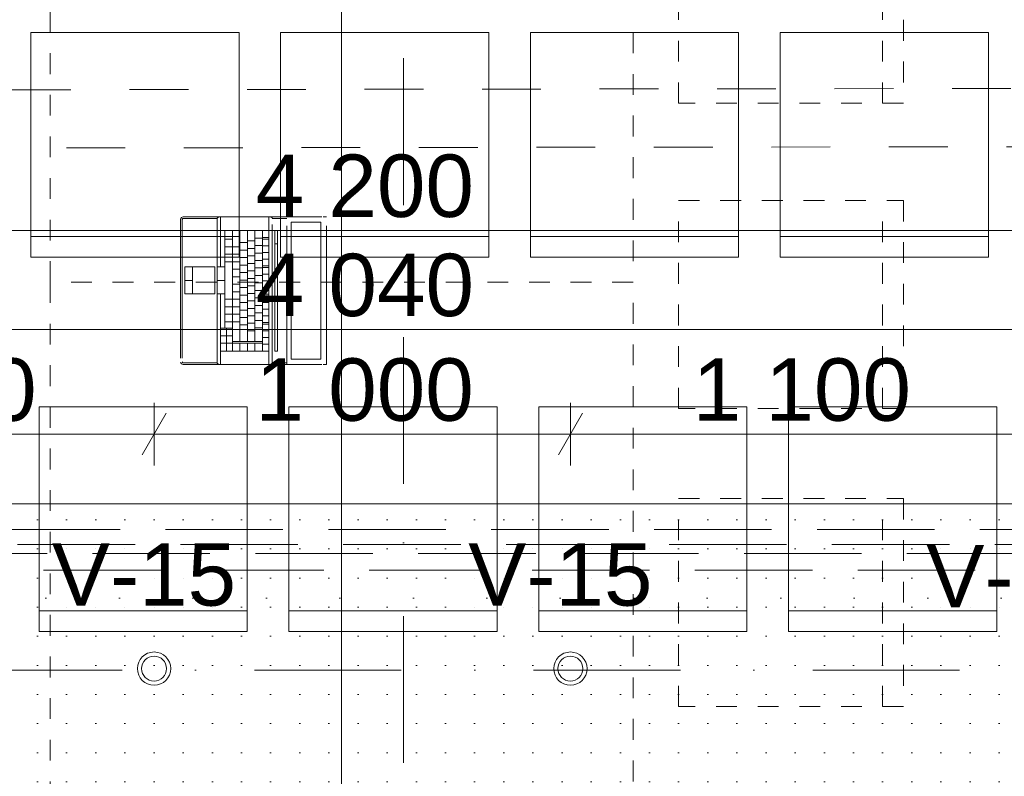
# Model space of a CAD drawing. Header units: millimetres. Extents: x -2532 to 181134, y -4151 to 53885.
# Tile 8 of 165: x 3469 to 5834, y 5530 to 7348. Entities that reach past the tile are written whole.
import ezdxf
from ezdxf.enums import TextEntityAlignment as Align

# ---------------------------------------------------------------- set-up
doc = ezdxf.new("R2010")
doc.units = ezdxf.units.MM
doc.header["$MEASUREMENT"] = 0
for name, pattern in [('Dashed väike', [100, 50, -50]), ('Dense Dotted', [176.388884, 0, -176.388884]), ('Dot & Dashed', [670.277762, 352.777767, -176.388884, 0, -141.111112]), ('Hidden Line', [391.222223, 282.222223, -109]), ('openingline', [533.333333, 333.333333, -200]), ('Small Dashed', [282.222222, 141.111111, -141.111111])]:
    doc.linetypes.add(name, pattern=pattern)
for name, color, linetype in [('AR - Lõikejoon plaanis', 7, 'Continuous'), ('AR - Mööbel', 7, 'Continuous'), ('AR - Teljed', 7, 'Continuous'), ('New_AR - Talad', 7, 'Continuous'), ('New_SA - ripplaed', 7, 'Continuous'), ('SA - mööbel', 7, 'Continuous'), ('SA - ripplaed', 7, 'Continuous'), ('SA - tähistused - valgustus', 7, 'Continuous'), ('SA - valgustid', 7, 'Continuous')]:
    doc.layers.add(name, color=color, linetype=linetype)
for name, color, linetype, lineweight in [('AR - Lõikejoon plaanis_Pen_No__85', 7, 'Continuous', 9), ('AR - Mööbel_Pen_No__4', 8, 'Continuous', 13), ('AR - Teljed_Pen_No__4', 8, 'Continuous', 13), ('New_AR - Talad_Pen_No__207', 5, 'Continuous', 13), ('New_SA - ripplaed_Pen_No__207', 5, 'Continuous', 9), ('SA - mööbel_Pen_No__255', 254, 'Continuous', 13), ('SA - ripplaed_Pen_No__211', 214, 'Continuous', 15), ('SA - tähistused - valgustus_Pen_No__105', 30, 'Continuous', 5), ('SA - valgustid_Pen_No__105', 30, 'Continuous', 5)]:
    doc.layers.add(name, color=color, linetype=linetype, lineweight=lineweight)
doc.styles.add('GENERATED_STYLE_1', font='txt')
doc.styles.add('GENERATED_STYLE_3', font='txt')
doc.dimstyles.new('GENERATED_STYLE__2', dxfattribs={"dimtxt": 150, "dimasz": 76, "dimexe": 0.18, "dimexo": 0.0625, "dimgap": 0.09, "dimtad": 1, "dimtih": 1, "dimtoh": 1, "dimdec": 0, "dimzin": 0, "dimdsep": 46, "dimtxsty": 'GENERATED_STYLE_3', "dimblk": 'ARROWHEAD_2', "dimblk1": 'ARROWHEAD_2', "dimblk2": 'ARROWHEAD_2', "dimcen": 0.09, "dimse1": 1, "dimse2": 1, "dimclrd": 256, "dimclre": 256, "dimclrt": 256, "dimadec": 0, "dimazin": 0, "dimtfac": 1, "dimtdec": 4, "dimtmove": 0, "dimatfit": 3, "dimfxl": 0, "dimtolj": 1, "dimtzin": 0, "dimarcsym": 0})
doc.dimstyles.new('GENERATED_STYLE__9', dxfattribs={"dimtxt": 150, "dimasz": 76, "dimexe": 0.18, "dimexo": 0.0625, "dimgap": 0.09, "dimtad": 1, "dimtih": 1, "dimtoh": 1, "dimdec": 0, "dimzin": 0, "dimdsep": 46, "dimtxsty": 'GENERATED_STYLE_3', "dimblk": 'ARROWHEAD_2', "dimblk1": 'ARROWHEAD_2', "dimblk2": 'ARROWHEAD_2', "dimcen": 0.09, "dimse1": 1, "dimse2": 1, "dimclrd": 256, "dimclre": 256, "dimclrt": 256, "dimadec": 0, "dimazin": 0, "dimtfac": 1, "dimtdec": 4, "dimtmove": 0, "dimatfit": 3, "dimfxl": 0, "dimtolj": 1, "dimtzin": 0, "dimarcsym": 0})

# ---------------------------------------------------------------- blocks, each defined once
blk = doc.blocks.new('Slab_31_1', base_point=(2192.7, 6184.5))
at = {"layer": 'New_SA - ripplaed_Pen_No__207', "linetype": 'Continuous'}
h = blk.add_hatch(dxfattribs=at)
h.set_pattern_fill('Drawing_Title_Fill_0001', color=256, style=0, pattern_type=2)
h.set_pattern_definition([(0, (4282.07, 4256.08), (0, 70), [0, -70])])
h.paths.add_polyline_path([(2192.7, 6184.5), (2192.7, 2384.7), (6392.4, 2384.7), (6392.4, 6184.5)])
at = {"layer": 'New_SA - ripplaed_Pen_No__207', "linetype": 'Continuous', "flags": 128}
blk.add_lwpolyline([(2192.7, 6184.5), (2192.7, 2384.7), (6392.4, 2384.7), (6392.4, 6184.5)], close=True, dxfattribs=at)
blk = doc.blocks.new('Wall_229_1', base_point=(6273.8, 6064.7))
at = {"layer": 'New_SA - ripplaed_Pen_No__207', "linetype": 'Hidden Line', "flags": 128}
for points in [[(6273.8, 6064.7), (2312.6, 6064.7)], [(2352.6, 6024.7), (6233.8, 6024.7)]]:
    blk.add_lwpolyline(points, dxfattribs=at)
blk = doc.blocks.new('Dining Table Rectangle 22')
at = {"layer": 'AR - Mööbel_Pen_No__4', "linetype": 'Dashed väike'}
for p, q in [((700, 350), (-700, 350)), ((-700, 350), (-700, -350)), ((700, -350), (700, 350)), ((-700, -350), (700, -350))]:
    blk.add_line(p, q, dxfattribs=at)
blk = doc.blocks.new('Standard grid marker_5')
at = {"layer": 'AR - Teljed_Pen_No__4', "linetype": 'Dot & Dashed'}
blk.add_line((1000, 0), (22784, 0), dxfattribs=at)
at = {"layer": 'AR - Teljed_Pen_No__4', "style": 'GENERATED_STYLE_1'}
blk.add_attdef('AC_MarkerText_1', text='', height=250, rotation=270, dxfattribs=at).set_placement((-300, 12.1), align=Align.MIDDLE_CENTER)
blk = doc.blocks.new('Chair 10 22')
at = {"layer": 'AR - Mööbel_Pen_No__4', "linetype": 'Continuous'}
for p, q in [((500, 0), (0, 0)), ((0, 0), (0, -540)), ((500, -540), (500, 0)), ((0, -50), (500, -50)), ((0, -540), (500, -540))]:
    blk.add_line(p, q, dxfattribs=at)
blk = doc.blocks.new('Laptop 22')
at = {"layer": 'SA - mööbel_Pen_No__255', "linetype": 'openingline'}
for p, q in [((0, 349.8), (0, 350.2)), ((355, 350.2), (0, 350.2)), ((0, 348.9), (0, 349.8)), ((0, 347.6), (0, 348.9)), ((0, 346), (0, 347.6)), ((0, 344.5), (0, 346)), ((0, 343.3), (0, 344.5)), ((0, 342.5), (0, 343.3)), ((0, 6), (0, 342.5)), ((12.5, 337), (342.5, 337)), ((12.5, 265.2), (12.5, 337)), ((342.5, 337), (342.5, 265.2)), ((355, 349.8), (355, 350.2)), ((355, 348.9), (355, 349.8)), ((355, 347.6), (355, 348.9)), ((355, 346), (355, 347.6)), ((355, 344.5), (355, 346)), ((355, 343.3), (355, 344.5)), ((355, 342.5), (355, 343.3)), ((355, 6), (355, 342.5)), ((342.5, 265.2), (12.5, 265.2)), ((355, 255), (0, 255)), ((4, 255), (4, 220)), ((351, 220), (351, 255)), ((0, 212), (0.1, 212.9)), ((0.1, 212.9), (1.2, 217.3)), ((1.2, 217.3), (2.6, 219.7)), ((3.4, 220), (2.6, 219.7)), ((351.6, 220), (3.4, 220)), ((32.5, 233), (322.5, 233)), ((32.5, 226), (32.5, 233)), ((322.5, 226), (32.5, 226)), ((65, 226), (65, 233)), ((322.5, 233), (322.5, 226)), ((351.6, 220), (352.4, 219.7)), ((352.4, 219.7), (353.8, 217.3)), ((353.8, 217.3), (354.9, 212.9)), ((355, 212), (354.9, 212.9)), ((0, 212), (32.5, 212)), ((32.5, 212), (322.5, 212)), ((32.5, 106), (32.5, 212)), ((32.5, 196.5), (322.5, 196.5)), ((50, 196.5), (50, 212)), ((51, 178.5), (51, 196.5)), ((54, 196.5), (54, 212)), ((69, 178.5), (69, 196.5)), ((70, 196.5), (70, 212)), ((86, 196.5), (86, 212)), ((87, 178.5), (87, 196.5)), ((102, 196.5), (102, 212)), ((105, 178.5), (105, 196.5)), ((118, 196.5), (118, 212)), ((122, 196.5), (122, 212)), ((123, 178.5), (123, 196.5)), ((138, 196.5), (138, 212)), ((141, 178.5), (141, 196.5)), ((154, 196.5), (154, 212)), ((159, 178.5), (159, 196.5)), ((170, 196.5), (170, 212)), ((177, 178.5), (177, 196.5)), ((186, 196.5), (186, 212)), ((190, 196.5), (190, 212)), ((195, 178.5), (195, 196.5)), ((206, 196.5), (206, 212)), ((213, 178.5), (213, 196.5)), ((222, 196.5), (222, 212)), ((231, 178.5), (231, 196.5)), ((238, 196.5), (238, 212)), ((249, 178.5), (249, 196.5)), ((254, 196.5), (254, 212)), ((258, 196.5), (258, 212)), ((267, 178.5), (267, 196.5)), ((274, 196.5), (274, 212)), ((290, 196.5), (290, 212)), ((300, 124.5), (300, 196.5)), ((304, 124.5), (304, 196.5)), ((306, 196.5), (306, 212)), ((322.5, 212), (355, 212)), ((322.5, 212), (322.5, 96)), ((32.5, 178.5), (300, 178.5)), ((58, 160.5), (58, 178.5)), ((76, 160.5), (76, 178.5)), ((94, 160.5), (94, 178.5)), ((112, 160.5), (112, 178.5)), ((130, 160.5), (130, 178.5)), ((148, 160.5), (148, 178.5)), ((166, 160.5), (166, 178.5)), ((184, 160.5), (184, 178.5)), ((202, 160.5), (202, 178.5)), ((220, 160.5), (220, 178.5)), ((238, 160.5), (238, 178.5)), ((256, 160.5), (256, 178.5)), ((274, 160.5), (274, 178.5)), ((304, 178.5), (322.5, 178.5)), ((32.5, 160.5), (300, 160.5)), ((32.5, 142.5), (300, 142.5)), ((62, 142.5), (62, 160.5)), ((72, 106), (72, 142.5)), ((80, 142.5), (80, 160.5)), ((90, 106), (90, 142.5)), ((98, 142.5), (98, 160.5)), ((108, 106), (108, 142.5)), ((116, 142.5), (116, 160.5)), ((126, 124.5), (126, 142.5)), ((134, 142.5), (134, 160.5)), ((144, 124.5), (144, 142.5)), ((152, 142.5), (152, 160.5)), ((162, 124.5), (162, 142.5)), ((170, 142.5), (170, 160.5)), ((180, 124.5), (180, 142.5)), ((188, 142.5), (188, 160.5)), ((198, 106), (198, 142.5)), ((206, 142.5), (206, 160.5)), ((216, 106), (216, 142.5)), ((224, 142.5), (224, 160.5)), ((234, 106), (234, 142.5)), ((242, 142.5), (242, 160.5)), ((252, 106), (252, 142.5)), ((260, 142.5), (260, 160.5)), ((304, 160.5), (322.5, 160.5)), ((304, 142.5), (322.5, 142.5)), ((32.5, 124.5), (322.5, 124.5)), ((54, 106), (54, 124.5)), ((267.5, 124.5), (267.5, 96)), ((286, 96), (286, 124.5)), ((304, 96), (304, 124.5)), ((0, 96), (120.5, 96)), ((0, 96), (0.1, 95.1)), ((0.1, 95.1), (1.2, 90.7)), ((267.5, 106), (32.5, 106)), ((120.5, 96), (120.5, 106)), ((120.5, 96), (120.5, 88)), ((153, 88), (153, 106)), ((185.5, 106), (185.5, 96)), ((185.5, 96), (267.5, 96)), ((185.5, 96), (185.5, 88)), ((267.5, 110.5), (322.5, 110.5)), ((267.5, 96), (267.5, 106)), ((322.5, 96), (267.5, 96)), ((322.5, 96), (355, 96)), ((353.8, 90.7), (354.9, 95.1)), ((354.9, 95.1), (355, 96)), ((1.2, 90.7), (2.6, 88.3)), ((2.6, 88.3), (3.4, 88)), ((3.4, 88), (120.5, 88)), ((4, 88), (4, 6.4)), ((185.5, 88), (120.5, 88)), ((120.5, 82), (120.5, 10)), ((185.5, 82), (120.5, 82)), ((185.5, 88), (351.6, 88)), ((185.5, 10), (185.5, 82)), ((351, 6.4), (351, 88)), ((351.6, 88), (352.4, 88.3)), ((352.4, 88.3), (353.8, 90.7)), ((185.5, 28.5), (120.5, 28.5)), ((153, 28.5), (153, 10)), ((0, 6), (0.5, 3.7)), ((0.5, 3.7), (1.8, 1.8)), ((1.8, 1.8), (3.7, 0.5)), ((3.7, 0.5), (6, 0)), ((4, 6.4), (4.2, 5.3)), ((4.2, 5.3), (4.6, 4.6)), ((4.6, 4.6), (5.3, 4.2)), ((5.3, 4.2), (6.4, 4)), ((6, 0), (349, 0)), ((6.4, 4), (348.6, 4)), ((120.5, 10), (185.5, 10)), ((348.6, 4), (349.7, 4.2)), ((349, 0), (351.3, 0.5)), ((349.7, 4.2), (350.4, 4.6)), ((350.4, 4.6), (350.8, 5.3)), ((350.8, 5.3), (351, 6.4)), ((351.3, 0.5), (353.2, 1.8)), ((353.2, 1.8), (354.5, 3.7)), ((354.5, 3.7), (355, 6))]:
    blk.add_line(p, q, dxfattribs=at)
blk = doc.blocks.new('Chair 10 22_2')
at = {"layer": 'AR - Mööbel_Pen_No__4', "linetype": 'Dashed väike'}
for p, q in [((500, 0), (0, 0)), ((0, 0), (0, -540)), ((500, -540), (500, 0)), ((0, -50), (500, -50)), ((0, -540), (500, -540))]:
    blk.add_line(p, q, dxfattribs=at)
blk = doc.blocks.new('Halogen Recessed 22')
at = {"layer": 'SA - valgustid_Pen_No__105', "linetype": 'Continuous'}
for radius in [40, 30]:
    blk.add_circle((0, 0), radius, dxfattribs=at)
blk = doc.blocks.new('Beam_202_1', base_point=(1193.5, 7176.6))
at = {"layer": 'New_AR - Talad_Pen_No__207', "linetype": 'Small Dashed'}
for p, q in [((1193.5, 7176.6), (7347.6, 7184.7)), ((1324, 7036.8), (7207.1, 7044.5))]:
    blk.add_line(p, q, dxfattribs=at)
blk = doc.blocks.new('Beam_213_1', base_point=(2272.6, 6104.6))
at = {"layer": 'SA - valgustid_Pen_No__105', "linetype": 'Hidden Line'}
for p, q in [((2254.7, 6122.5), (6330.6, 6122.5)), ((2290.5, 6086.7), (6294.8, 6086.7))]:
    blk.add_line(p, q, dxfattribs=at)
blk = doc.blocks.new('*D2213')
at = {"layer": 'SA - ripplaed_Pen_No__211', "linetype": 'Continuous'}
for p, q in [((2192.7, 6766.7), (2192.7, 6916.7)), ((6392.4, 6766.7), (6392.4, 6916.7)), ((2221.6, 6891.7), (2163.8, 6791.7)), ((6421.3, 6891.7), (6363.6, 6791.7)), ((2192.7, 6841.7), (6392.4, 6841.7))]:
    blk.add_line(p, q, dxfattribs=at)
at = {"layer": 'SA - ripplaed_Pen_No__211', "insert": (4036.1, 6871.7), "char_height": 150, "attachment_point": 7, "style": 'GENERATED_STYLE_3'}
blk.add_mtext('\\A1;{\\pql;\\fArial|b0|i0|c0|p34;4\xa0200}', dxfattribs=at)
blk = doc.blocks.new('ARROWHEAD_2')
at = {"linetype": 'Continuous'}
for p, q in [((-0.378, -0.655), (0.378, 0.655)), ((0, 0), (-1, 0))]:
    blk.add_line(p, q, dxfattribs=at)
blk = doc.blocks.new('*D2224')
at = {"layer": 'SA - tähistused - valgustus_Pen_No__105', "linetype": 'Continuous'}
for p, q in [((2272.6, 6528.4), (2272.6, 6678.4)), ((6312.7, 6528.4), (6312.7, 6678.4)), ((2301.5, 6653.4), (2243.7, 6553.4)), ((6341.5, 6653.4), (6283.8, 6553.4)), ((2272.6, 6603.4), (6312.7, 6603.4))]:
    blk.add_line(p, q, dxfattribs=at)
at = {"layer": 'SA - tähistused - valgustus_Pen_No__105', "char_height": 150, "attachment_point": 7, "style": 'GENERATED_STYLE_3'}
for s, insert in [('\\A1;{\\pql;\\fArial|b0|i0|c0|p34;4\xa0040}', (4036.2, 6633.4)), ('\\A1;{\\pql;\\fArial|b0|i0|c0|p34;80}', (6056.1, 6633.4))]:
    blk.add_mtext(s, dxfattribs=dict(at, insert=insert))
blk = doc.blocks.new('*D2227')
at = {"layer": 'SA - tähistused - valgustus_Pen_No__105', "linetype": 'Continuous'}
for p, q in [((2692.5, 6276.9), (2692.5, 6426.9)), ((3792.1, 6276.9), (3792.1, 6426.9)), ((2721.4, 6401.9), (2663.6, 6301.9)), ((3821, 6401.9), (3763.2, 6301.9)), ((2692.5, 6351.9), (3792.1, 6351.9))]:
    blk.add_line(p, q, dxfattribs=at)
at = {"layer": 'SA - tähistused - valgustus_Pen_No__105', "insert": (2985.8, 6381.9), "char_height": 150, "attachment_point": 7, "style": 'GENERATED_STYLE_3'}
blk.add_mtext('\\A1;{\\pql;\\fArial|b0|i0|c0|p34;1\xa0100}', dxfattribs=at)
blk = doc.blocks.new('*D2228')
at = {"layer": 'SA - tähistused - valgustus_Pen_No__105', "linetype": 'Continuous'}
for p, q in [((3792.1, 6276.9), (3792.1, 6426.9)), ((4792.1, 6276.9), (4792.1, 6426.9)), ((3821, 6401.9), (3763.2, 6301.9)), ((4821, 6401.9), (4763.2, 6301.9)), ((3792.1, 6351.9), (4792.1, 6351.9))]:
    blk.add_line(p, q, dxfattribs=at)
at = {"layer": 'SA - tähistused - valgustus_Pen_No__105', "insert": (4035.7, 6381.9), "char_height": 150, "attachment_point": 7, "style": 'GENERATED_STYLE_3'}
blk.add_mtext('\\A1;{\\pql;\\fArial|b0|i0|c0|p34;1\xa0000}', dxfattribs=at)
blk = doc.blocks.new('*D2229')
at = {"layer": 'SA - tähistused - valgustus_Pen_No__105', "linetype": 'Continuous'}
for p, q in [((4792.1, 6276.9), (4792.1, 6426.9)), ((5892.5, 6276.9), (5892.5, 6426.9)), ((4821, 6401.9), (4763.2, 6301.9)), ((5921.4, 6401.9), (5863.6, 6301.9)), ((4792.1, 6351.9), (5892.5, 6351.9))]:
    blk.add_line(p, q, dxfattribs=at)
at = {"layer": 'SA - tähistused - valgustus_Pen_No__105', "insert": (5085.8, 6381.9), "char_height": 150, "attachment_point": 7, "style": 'GENERATED_STYLE_3'}
blk.add_mtext('\\A1;{\\pql;\\fArial|b0|i0|c0|p34;1\xa0100}', dxfattribs=at)
blk = doc.blocks.new('*D2238')
at = {"layer": 'SA - tähistused - valgustus_Pen_No__105', "linetype": 'Continuous'}
for p, q in [((2192.7, 5075), (2192.7, 5225)), ((3992.9, 5075), (3992.9, 5225)), ((2221.6, 5200), (2163.8, 5100)), ((4021.8, 5200), (3964, 5100)), ((2143.8, 5150), (2192.7, 5150)), ((2192.7, 5150), (3992.9, 5150))]:
    blk.add_line(p, q, dxfattribs=at)
at = {"layer": 'SA - tähistused - valgustus_Pen_No__105', "insert": (2836.3, 5180), "char_height": 150, "attachment_point": 7, "style": 'GENERATED_STYLE_3'}
blk.add_mtext('\\A1;{\\pql;\\fArial|b0|i0|c0|p34;1\xa0800}', dxfattribs=at)
blk = doc.blocks.new('Cutting Plane_2_1', base_point=(-2009.2, 5957.3))
at = {"layer": 'AR - Lõikejoon plaanis_Pen_No__85', "linetype": 'Dense Dotted'}
blk.add_line((-1409.2, 5957.3), (43546.8, 5957.3), dxfattribs=at)
blk = doc.blocks.new('Label_146_1', base_point=(3792.1, 5788.3))
at = {"layer": 'SA - tähistused - valgustus_Pen_No__105', "insert": (3546.6, 6089.7), "char_height": 150, "attachment_point": 1, "style": 'GENERATED_STYLE_3'}
blk.add_mtext('\\A1;{\\pql;\\pt0,105000;\\fArial|b0|i0|c0|p34;V-15\\fArial|b0|i0|c0|p34;\\A1{\\H.66x;\\S^  ;}\\fArial|b0|i0|c0|p34;\\fArial|b0|i0|c0|p34;\\A1{\\H.66x;\\S^  ;}\\fArial|b0|i0|c0|p34; \\fArial|b0|i0|c0|p34;\\fArial|b0|i0|c0|p34;\\fArial|b0|i0|c0|p34;\\fArial|b0|i0|c0|p34;\\fArial|b0|i0|c0|p34;\\fArial|b0|i0|c0|p34;\\fArial|b0|i0|c0|p34;\\fArial|b0|i0|c0|p34;\\fArial|b0|i0|c0|p34;\\fArial|b0|i0|c0|p34;\\fArial|b0|i0|c0|p34;\\fArial|b0|i0|c0|p34;\\fArial|b0|i0|c0|p34;\\fArial|b0|i0|c0|p34;\\fArial|b0|i0|c0|p34;\\fArial|b0|i0|c0|p34;\\fArial|b0|i0|c0|p34;\\fArial|b0|i0|c0|p34;\\fArial|b0|i0|c0|p34;\\fArial|b0|i0|c0|p34;\\fArial|b0|i0|c0|p34;\\fArial|b0|i0|c0|p34;\\fArial|b0|i0|c0|p34;\\fArial|b0|i0|c0|p34;\\fArial|b0|i0|c0|p34;\\fArial|b0|i0|c0|p34;\\fArial|b0|i0|c0|p34;\\fArial|b0|i0|c0|p34;\\fArial|b0|i0|c0|p34;\\fArial|b0|i0|c0|p34;\\fArial|b0|i0|c0|p34;\\fArial|b0|i0|c0|p34;\\fArial|b0|i0|c0|p34;\\fArial|b0|i0|c0|p34;\\fArial|b0|i0|c0|p34;\\fArial|b0|i0|c0|p34;\\fArial|b0|i0|c0|p34;\\fArial|b0|i0|c0|p34;\\fArial|b0|i0|c0|p34;\\fArial|b0|i0|c0|p34;\\fArial|b0|i0|c0|p34;\\fArial|b0|i0|c0|p34;\\fArial|b0|i0|c0|p34;}', dxfattribs=at)
blk = doc.blocks.new('Label_147_1', base_point=(4792.1, 5788.3))
at = {"layer": 'SA - tähistused - valgustus_Pen_No__105', "insert": (4546.6, 6089.7), "char_height": 150, "attachment_point": 1, "style": 'GENERATED_STYLE_3'}
blk.add_mtext('\\A1;{\\pql;\\pt0,105000;\\fArial|b0|i0|c0|p34;V-15\\fArial|b0|i0|c0|p34;\\A1{\\H.66x;\\S^  ;}\\fArial|b0|i0|c0|p34;\\fArial|b0|i0|c0|p34;\\A1{\\H.66x;\\S^  ;}\\fArial|b0|i0|c0|p34; \\fArial|b0|i0|c0|p34;\\fArial|b0|i0|c0|p34;\\fArial|b0|i0|c0|p34;\\fArial|b0|i0|c0|p34;\\fArial|b0|i0|c0|p34;\\fArial|b0|i0|c0|p34;\\fArial|b0|i0|c0|p34;\\fArial|b0|i0|c0|p34;\\fArial|b0|i0|c0|p34;\\fArial|b0|i0|c0|p34;\\fArial|b0|i0|c0|p34;\\fArial|b0|i0|c0|p34;\\fArial|b0|i0|c0|p34;\\fArial|b0|i0|c0|p34;\\fArial|b0|i0|c0|p34;\\fArial|b0|i0|c0|p34;\\fArial|b0|i0|c0|p34;\\fArial|b0|i0|c0|p34;\\fArial|b0|i0|c0|p34;\\fArial|b0|i0|c0|p34;\\fArial|b0|i0|c0|p34;\\fArial|b0|i0|c0|p34;\\fArial|b0|i0|c0|p34;\\fArial|b0|i0|c0|p34;\\fArial|b0|i0|c0|p34;\\fArial|b0|i0|c0|p34;\\fArial|b0|i0|c0|p34;\\fArial|b0|i0|c0|p34;\\fArial|b0|i0|c0|p34;\\fArial|b0|i0|c0|p34;\\fArial|b0|i0|c0|p34;\\fArial|b0|i0|c0|p34;\\fArial|b0|i0|c0|p34;\\fArial|b0|i0|c0|p34;\\fArial|b0|i0|c0|p34;\\fArial|b0|i0|c0|p34;\\fArial|b0|i0|c0|p34;\\fArial|b0|i0|c0|p34;\\fArial|b0|i0|c0|p34;\\fArial|b0|i0|c0|p34;\\fArial|b0|i0|c0|p34;\\fArial|b0|i0|c0|p34;\\fArial|b0|i0|c0|p34;}', dxfattribs=at)
blk = doc.blocks.new('Label_148_1', base_point=(5892.5, 5784.2))
at = {"layer": 'SA - tähistused - valgustus_Pen_No__105', "insert": (5647, 6085.7), "char_height": 150, "attachment_point": 1, "style": 'GENERATED_STYLE_3'}
blk.add_mtext('\\A1;{\\pql;\\pt0,105000;\\fArial|b0|i0|c0|p34;V-15\\fArial|b0|i0|c0|p34;\\A1{\\H.66x;\\S^  ;}\\fArial|b0|i0|c0|p34;\\fArial|b0|i0|c0|p34;\\A1{\\H.66x;\\S^  ;}\\fArial|b0|i0|c0|p34; \\fArial|b0|i0|c0|p34;\\fArial|b0|i0|c0|p34;\\fArial|b0|i0|c0|p34;\\fArial|b0|i0|c0|p34;\\fArial|b0|i0|c0|p34;\\fArial|b0|i0|c0|p34;\\fArial|b0|i0|c0|p34;\\fArial|b0|i0|c0|p34;\\fArial|b0|i0|c0|p34;\\fArial|b0|i0|c0|p34;\\fArial|b0|i0|c0|p34;\\fArial|b0|i0|c0|p34;\\fArial|b0|i0|c0|p34;\\fArial|b0|i0|c0|p34;\\fArial|b0|i0|c0|p34;\\fArial|b0|i0|c0|p34;\\fArial|b0|i0|c0|p34;\\fArial|b0|i0|c0|p34;\\fArial|b0|i0|c0|p34;\\fArial|b0|i0|c0|p34;\\fArial|b0|i0|c0|p34;\\fArial|b0|i0|c0|p34;\\fArial|b0|i0|c0|p34;\\fArial|b0|i0|c0|p34;\\fArial|b0|i0|c0|p34;\\fArial|b0|i0|c0|p34;\\fArial|b0|i0|c0|p34;\\fArial|b0|i0|c0|p34;\\fArial|b0|i0|c0|p34;\\fArial|b0|i0|c0|p34;\\fArial|b0|i0|c0|p34;\\fArial|b0|i0|c0|p34;\\fArial|b0|i0|c0|p34;\\fArial|b0|i0|c0|p34;\\fArial|b0|i0|c0|p34;\\fArial|b0|i0|c0|p34;\\fArial|b0|i0|c0|p34;\\fArial|b0|i0|c0|p34;\\fArial|b0|i0|c0|p34;\\fArial|b0|i0|c0|p34;\\fArial|b0|i0|c0|p34;\\fArial|b0|i0|c0|p34;\\fArial|b0|i0|c0|p34;}', dxfattribs=at)

msp = doc.modelspace()

# ---------------------------------------------------------------- linework, layer by layer
at = {"layer": 'SA - tähistused - valgustus_Pen_No__105', "linetype": 'Dot & Dashed'}
msp.add_lwpolyline([(5892.5, 2784.2), (2692.5, 2784.2), (2692.5, 5784.7), (5892.5, 5784.7)], close=True, dxfattribs=at)

# ---------------------------------------------------------------- block references
at = {"layer": 'AR - Lõikejoon plaanis'}
msp.add_blockref('Cutting Plane_2_1', (-2009.2, 5957.3), dxfattribs=at)
at = {"layer": 'AR - Mööbel', "linetype": 'Dashed väike', "xscale": -1, "zscale": 1000}
for name, p, rotation in [('Dining Table Rectangle 22', (3892.7, 7417.3), 90), ('Dining Table Rectangle 22', (4592.7, 7417.3), 90), ('Chair 10 22_2', (5592.1, 7147.4), 270), ('Chair 10 22_2', (5592.1, 6413.3), 270), ('Chair 10 22_2', (5592.1, 5697.1), 270)]:
    msp.add_blockref(name, p, dxfattribs=dict(at, rotation=rotation))
at = {"layer": 'AR - Mööbel', "linetype": 'Continuous', "zscale": 1000, "rotation": 180}
for p in [(3996.2, 6777.2), (4596.2, 6777.2), (5196.2, 6777.2), (5796.2, 6777.2), (4016.1, 5877.3), (4616.1, 5877.3), (5216.1, 5877.3), (5816.1, 5877.3)]:
    msp.add_blockref('Chair 10 22', p, dxfattribs=at)
at = {"layer": 'AR - Mööbel', "linetype": 'Dashed väike', "zscale": 1000, "rotation": 90}
for p in [(3892.7, 6017.3), (4592.7, 6017.3)]:
    msp.add_blockref('Dining Table Rectangle 22', p, dxfattribs=at)
at = {"layer": 'AR - Teljed', "linetype": 'Continuous', "zscale": 1000, "rotation": 90}
msp.add_blockref('Standard grid marker_5', (4391.5, -1471.7), dxfattribs=at)
at = {"layer": 'New_AR - Talad'}
msp.add_blockref('Beam_202_1', (1193.5, 7176.6), dxfattribs=at)
at = {"layer": 'New_SA - ripplaed', "linetype": 'Continuous'}
msp.add_blockref('Slab_31_1', (2192.7, 6184.5), dxfattribs=at)
at = {"layer": 'New_SA - ripplaed'}
msp.add_blockref('Wall_229_1', (6273.8, 6064.7), dxfattribs=at)
at = {"layer": 'SA - mööbel', "linetype": 'openingline', "zscale": 1000, "rotation": 270}
msp.add_blockref('Laptop 22', (3856, 6874.2), dxfattribs=at)
at = {"layer": 'SA - tähistused - valgustus', "linetype": 'Continuous'}
for name, p in [('Label_146_1', (3792.1, 5788.3)), ('Label_147_1', (4792.1, 5788.3)), ('Label_148_1', (5892.5, 5784.2))]:
    msp.add_blockref(name, p, dxfattribs=at)
at = {"layer": 'SA - valgustid'}
msp.add_blockref('Beam_213_1', (2272.6, 6104.6), dxfattribs=at)
at = {"layer": 'SA - valgustid', "linetype": 'Continuous', "zscale": 1000}
for p in [(3792.1, 5788.3), (4792.1, 5788.3)]:
    msp.add_blockref('Halogen Recessed 22', p, dxfattribs=at)

# ---------------------------------------------------------------- dimensions: what is measured, and where the dimension line sits
at = {"layer": 'SA - ripplaed', "linetype": 'Continuous'}
dim = msp.add_linear_dim(base=(6392.4, 6841.7), p1=(2192.7, 6184.5), p2=(6392.4, 6184.5), dimstyle='GENERATED_STYLE__9', dxfattribs=at)
dim.commit()
dim.dimension.update_dxf_attribs({"geometry": '*D2213', "text_midpoint": (4300.1, 6946.7), "dimtype": 160})
at = {"layer": 'SA - tähistused - valgustus', "linetype": 'Continuous'}
for base, p1, p2, picture, middle in [((6312.7, 6603.4), (2272.6, 6104.6), (6312.7, 6104.6), '*D2224', (4300.2, 6708.4)), ((3792.1, 6351.9), (2692.5, 2784.7), (3792.1, 2788.3), '*D2227', (3249.8, 6456.9)), ((4792.1, 6351.9), (3792.1, 2788.3), (4792.1, 2788.3), '*D2228', (4299.7, 6456.9)), ((5892.5, 6351.9), (4792.1, 2788.3), (5892.5, 2784.2), '*D2229', (5349.8, 6456.9)), ((3992.9, 5150), (2192.7, 2384.7), (3992.9, 3984.6), '*D2238', (3100.3, 5255))]:
    dim = msp.add_linear_dim(base=base, p1=p1, p2=p2, dimstyle='GENERATED_STYLE__2', dxfattribs=at)
    dim.commit()
    dim.dimension.update_dxf_attribs({"geometry": picture, "text_midpoint": middle, "dimtype": 160})

doc.saveas('drawing.dxf')
